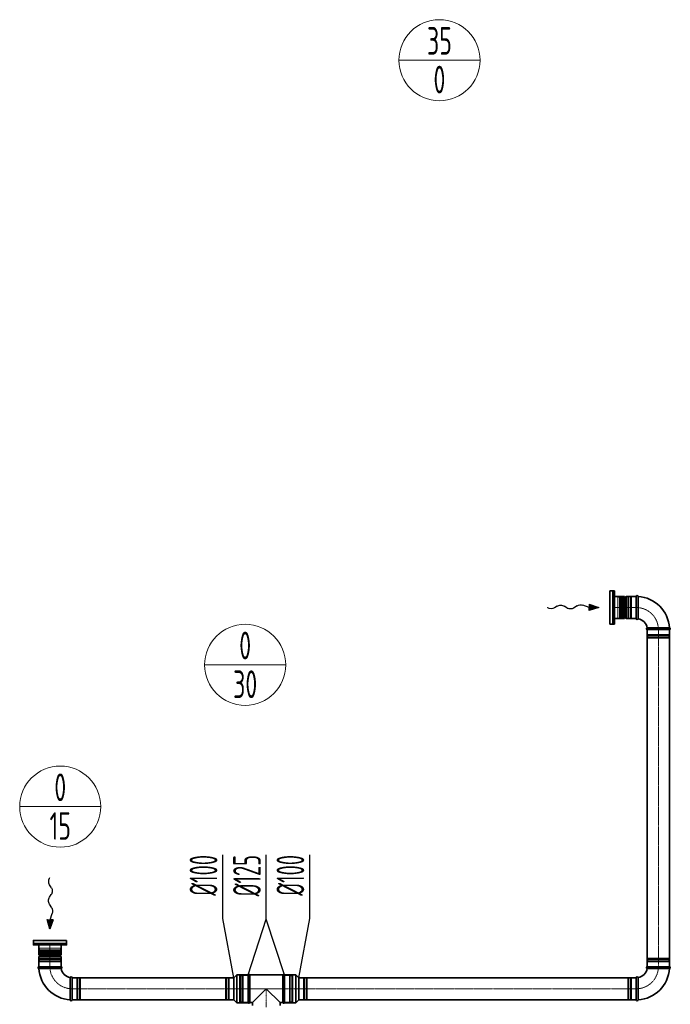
# Model space of a CAD drawing. Header units: millimetres. Extents: x 15940 to 92175, y -24684 to 227664.
# Tile 39 of 132: x 50961 to 53903, y 1680 to 6133. Entities that reach past the tile are written whole.
import ezdxf
from ezdxf.enums import TextEntityAlignment as Align

# ---------------------------------------------------------------- set-up
doc = ezdxf.new("R2010")
doc.units = ezdxf.units.MM
doc.header["$LTSCALE"] = 0.05
for name, pattern in [('ACAD_ISO02W100', [15, 12, -3]), ('ACAD_ISO10W100', [18, 12, -3, 0, -3]), ('phl_thick', [0])]:
    doc.linetypes.add(name, pattern=pattern)
doc.layers.get('0').update_dxf_attribs({"lineweight": 5})
for name, color, linetype, lineweight in [('VZT_05 ETA (ODVOD) - OBRYS', 6, 'Continuous', 35), ('VZT_06 ETA (ODVOD) - OSA', 6, 'ACAD_ISO10W100', 5), ('VZT_30 DISTRIBUČNÍ PRVKY - OBRYS', 1, 'Continuous', 35), ('VZT_50 POPIS - OBECNE', 7, 'Continuous', 13), ('VZT_52 POPIS - DISTRIBUCE', 7, 'Continuous', 5), ('VZT_60_KOTY - DIMENZE', 7, 'Continuous', 5)]:
    doc.layers.add(name, color=color, linetype=linetype, lineweight=lineweight)
doc.layers.add('VZT_07 ETA (ODVOD) - NETISK', color=8, linetype='ACAD_ISO02W100', lineweight=5, plot=False)
doc.styles.add('EVORA_125', font='isocp.shx', dxfattribs={"width": 0.6, "height": 125})
doc.styles.add('JS', font='isocp.shx', dxfattribs={"width": 0.6, "height": 125})

msp = doc.modelspace()

# ---------------------------------------------------------------- linework, layer by layer
at = {"color": 8, "lineweight": 5}
for points in [[(53650.3, 3522.9), (53665.3, 3522.9), (53665.3, 3425.9), (53650.3, 3425.9)], [(53650.3, 3522.9), (53650.3, 3425.9)], [(53673.1, 3521.9), (53673.1, 3474.4)], [(53675.8, 3519.9), (53675.8, 3474.4)], [(53679.4, 3518.3), (53679.4, 3474.4)], [(53691.1, 3519.1), (53691.1, 3474.4)], [(53691.3, 3518.1), (53695.3, 3519.6), (53695.3, 3474.4)], [(53673.1, 3426.9), (53673.1, 3474.4)], [(53675.8, 3428.8), (53675.8, 3474.4)], [(53679.4, 3430.5), (53679.4, 3474.4)], [(53691.1, 3429.7), (53691.1, 3474.4)], [(53691.3, 3430.7), (53695.3, 3429.2), (53695.3, 3474.4)], [(51146.6, 1948.7), (51146.6, 1933.7), (51049.6, 1933.7), (51049.6, 1948.7)], [(51146.6, 1948.7), (51049.6, 1948.7)], [(51050.6, 1925.9), (51098.1, 1925.9)], [(51052.5, 1923.2), (51098.1, 1923.2)], [(51054.2, 1919.6), (51098.1, 1919.6)], [(51145.6, 1925.9), (51098.1, 1925.9)], [(51143.6, 1923.2), (51098.1, 1923.2)], [(51142, 1919.6), (51098.1, 1919.6)], [(51054.4, 1907.7), (51052.9, 1903.7), (51098.1, 1903.7)], [(51053.4, 1907.9), (51098.1, 1907.9)], [(51142.8, 1907.9), (51098.1, 1907.9)], [(51141.8, 1907.7), (51143.2, 1903.7), (51098.1, 1903.7)]]:
    msp.add_lwpolyline(points, dxfattribs=at)
for points in [[(53665.3, 3521.9), (53673.1, 3521.9, -0.291473), (53675.5, 3520.4, -0.291473)], [(53685.1, 3526.5), (53683.7, 3520.6, 0.058981), (53683.6, 3519.9), (53683.6, 3474.4)], [(53685.1, 3526.5), (53686.6, 3520.8, -0.060863), (53686.6, 3520.1), (53686.6, 3474.4)], [(53685.1, 3422.3), (53683.7, 3428.2, -0.058981), (53683.6, 3428.8), (53683.6, 3474.4)], [(53685.1, 3422.3), (53686.6, 3428, 0.060863), (53686.6, 3428.6), (53686.6, 3474.4)], [(53665.3, 3426.9), (53673.1, 3426.9, 0.291473), (53675.5, 3428.4, 0.291473)], [(51046, 1913.8), (51051.9, 1915.3, -0.058981), (51052.5, 1915.3), (51098.1, 1915.3)], [(51050.6, 1933.7), (51050.6, 1925.9, 0.291473), (51052.1, 1923.5, 0.291473)], [(51150.2, 1913.8), (51144.3, 1915.3, 0.058981), (51143.6, 1915.3), (51098.1, 1915.3)], [(51145.6, 1933.7), (51145.6, 1925.9, -0.291473), (51144.1, 1923.5, -0.291473)], [(51046, 1913.8), (51051.7, 1912.4, 0.060863), (51052.3, 1912.3), (51098.1, 1912.3)], [(51150.2, 1913.8), (51144.5, 1912.4, -0.060863), (51143.8, 1912.3), (51098.1, 1912.3)]]:
    msp.add_lwpolyline(points, format="xyb", dxfattribs=at)
for centre, radius, start, end in [((53679, 3522.1), 3.88, 207.4993, 276.6735), ((53685.8, 3510), 10.5, 59.7176, 127.8378), ((53679, 3426.6), 3.88, 83.3265, 152.5007), ((53685.8, 3438.7), 10.5, 232.1622, 300.2824), ((51062.4, 1913.2), 10.5, 142.1622, 210.2824), ((51050.3, 1920), 3.88, 353.3265, 62.5007), ((51145.8, 1920), 3.88, 117.4993, 186.6735), ((51133.7, 1913.2), 10.5, 329.7176, 37.8378)]:
    msp.add_arc(centre, radius, start, end, dxfattribs=at)
at = {"layer": 'VZT_05 ETA (ODVOD) - OBRYS'}
for p, q in [((53650.3, 3424.4), (53650.3, 3524.4)), ((53650.3, 3524.4), (53695.8, 3524.4)), ((53695.8, 3424.4), (53695.8, 3524.4)), ((53703.8, 3424.4), (53703.8, 3524.4)), ((53703.8, 3524.4), (53749.3, 3524.4)), ((53749.3, 3524.4), (53749.3, 3424.4)), ((53749.3, 3424.4), (53749.3, 3524.4)), ((53757.3, 3524.4), (53757.3, 3474.2)), ((53650.3, 3424.4), (53695.8, 3424.4)), ((53703.8, 3424.4), (53749.3, 3424.4)), ((53799.3, 3374.4), (53899.3, 3374.4)), ((53899.3, 3382.4), (53849.1, 3382.4)), ((51048.1, 1948.7), (51148.1, 1948.7)), ((51048.1, 1948.7), (51048.1, 1903.2)), ((51148.1, 1948.7), (51148.1, 1903.2)), ((51048.1, 1903.2), (51148.1, 1903.2)), ((51048.1, 1895.2), (51148.1, 1895.2)), ((51048.1, 1895.2), (51048.1, 1849.7)), ((51148.1, 1895.2), (51148.1, 1849.7)), ((51048.1, 1849.7), (51148.1, 1849.7)), ((51048.1, 1849.7), (51148.1, 1849.7)), ((51048.1, 1841.7), (51098.2, 1841.7)), ((53799.3, 1849.9), (53899.3, 1849.9)), ((53899.3, 1841.9), (53849.1, 1841.9)), ((51198.1, 1799.7), (51198.1, 1699.7)), ((51929.9, 1799.9), (51943.4, 1813.4)), ((51929.9, 1799.9), (51929.9, 1699.9)), ((51943.4, 1813.4), (51943.4, 1686.4)), ((51993.9, 1813.4), (51943.4, 1813.4)), ((51993.9, 1813.4), (51993.9, 1686.4)), ((51993.9, 1687.4), (51993.9, 1812.4)), ((52001.6, 1687.4), (52001.6, 1812.4)), ((52001.6, 1812.4), (52151.3, 1812.4)), ((52151.3, 1687.4), (52151.3, 1812.4)), ((52158.9, 1813.4), (52158.9, 1686.4)), ((52158.9, 1813.4), (52209.4, 1813.4)), ((52158.9, 1812.4), (52158.9, 1687.4)), ((52209.4, 1813.4), (52209.4, 1686.4)), ((52222.9, 1799.9), (52209.4, 1813.4)), ((52222.9, 1799.9), (52222.9, 1699.9)), ((53749.3, 1699.9), (53749.3, 1799.9)), ((51190.1, 1699.7), (51190.1, 1749.9)), ((52013.9, 1687.4), (52076.4, 1749.9)), ((52076.4, 1749.9), (52138.9, 1687.4)), ((53757.3, 1699.9), (53757.3, 1750.1)), ((51929.9, 1699.9), (51943.4, 1686.4)), ((52222.9, 1699.9), (52209.4, 1686.4)), ((51993.9, 1686.4), (51943.4, 1686.4)), ((52001.6, 1687.4), (52013.9, 1687.4)), ((52013.9, 1674.5), (52013.9, 1687.4)), ((52138.9, 1674.5), (52138.9, 1687.4)), ((52138.9, 1687.4), (52151.3, 1687.4)), ((52158.9, 1686.4), (52209.4, 1686.4))]:
    msp.add_line(p, q, dxfattribs=at)
for points in [[(53799.3, 3374.4), (53799.3, 1849.9)], [(53899.3, 3374.4), (53899.3, 1849.9)], [(51929.9, 1799.9), (51198.1, 1799.9)], [(53749.3, 1799.9), (52222.9, 1799.9)], [(51929.9, 1699.9), (51198.1, 1699.9)], [(53749.3, 1699.9), (52222.9, 1699.9)]]:
    msp.add_lwpolyline(points, dxfattribs=at)
for centre, radius, start, end in [((53699.8, 3524.4), 4, 180, 0), ((53753.3, 3524.4), 4, 0, 180), ((53749.3, 3374.4), 150, 3.0572, 86.9428), ((53699.8, 3424.4), 4, 0, 180), ((53753.3, 3424.4), 4, 180, 350.8522), ((53749.3, 3374.4), 50, 9.1478, 80.8522), ((53799.3, 3378.4), 4, 99.1478, 270), ((53899.3, 3378.4), 4, 270, 90), ((51048.1, 1899.2), 4, 270, 90), ((51148.1, 1899.2), 4, 90, 270), ((51048.1, 1845.7), 4, 90, 270), ((51198.1, 1849.7), 150, 183.0572, 266.9428), ((51148.1, 1845.7), 4, 279.1478, 90), ((51198.1, 1849.7), 50, 189.1478, 260.8522), ((53749.3, 1849.9), 50, 279.1478, 350.8522), ((53749.3, 1849.9), 150, 273.0572, 356.9428), ((53799.3, 1845.9), 4, 90, 260.8522), ((53899.3, 1845.9), 4, 270, 90), ((51194.1, 1799.7), 4, 0, 170.8522), ((51997.8, 1810.7), 4.17, 23.4678, 156.5322), ((52155.1, 1810.7), 4.17, 23.4678, 156.5322), ((53753.3, 1799.9), 4, 9.1478, 180), ((51194.1, 1699.7), 4, 180, 0), ((53753.3, 1699.9), 4, 180, 0), ((51997.8, 1689.1), 4.17, 203.4678, 336.5322), ((52155.1, 1689.1), 4.17, 203.4678, 336.5322)]:
    msp.add_arc(centre, radius, start, end, dxfattribs=at)
for points, knots in [([(53757.3, 3474.2), (53757.3, 3467.9), (53757.3, 3461.6), (53757.3, 3449.5), (53757.3, 3443.9), (53757.2, 3434.4), (53757.2, 3430.6), (53757.2, 3425.3), (53757.2, 3423.9), (53757.2, 3423.8), (53757.2, 3423.8), (53757.2, 3423.8)], [78.71119, 78.71119, 78.71119, 78.71119, 97.804615, 97.804615, 117.523893, 117.523893, 137.264303, 137.264303, 156.831737, 156.831737, 157.874915, 157.874915, 157.874915, 157.874915]), ([(53798.6, 3382.3), (53798.6, 3382.3), (53799.7, 3382.3), (53804.2, 3382.4), (53807.7, 3382.4), (53816.6, 3382.4), (53821.9, 3382.4), (53833.9, 3382.4), (53840.3, 3382.4), (53847.6, 3382.4), (53848.4, 3382.4), (53849.1, 3382.4)], [157.874915, 157.874915, 157.874915, 157.874915, 176.103874, 176.103874, 195.460379, 195.460379, 215.101284, 215.101284, 234.82164, 234.82164, 237.034743, 237.034743, 237.034743, 237.034743]), ([(51098.2, 1841.7), (51104.6, 1841.7), (51110.9, 1841.7), (51123, 1841.7), (51128.6, 1841.7), (51138, 1841.8), (51141.9, 1841.8), (51147.1, 1841.8), (51148.6, 1841.8), (51148.7, 1841.8), (51148.7, 1841.8), (51148.7, 1841.8)], [78.71119, 78.71119, 78.71119, 78.71119, 97.804615, 97.804615, 117.523893, 117.523893, 137.264303, 137.264303, 156.831737, 156.831737, 157.874915, 157.874915, 157.874915, 157.874915]), ([(53798.6, 1841.9), (53798.6, 1841.9), (53799.7, 1841.9), (53804.2, 1841.9), (53807.7, 1841.9), (53816.6, 1841.9), (53821.9, 1841.9), (53833.9, 1841.9), (53840.3, 1841.9), (53847.6, 1841.9), (53848.4, 1841.9), (53849.1, 1841.9)], [157.874915, 157.874915, 157.874915, 157.874915, 176.103874, 176.103874, 195.460379, 195.460379, 215.101284, 215.101284, 234.82164, 234.82164, 237.034743, 237.034743, 237.034743, 237.034743]), ([(51190.1, 1800.4), (51190.1, 1800.4), (51190.1, 1799.2), (51190.1, 1794.8), (51190.1, 1791.3), (51190.1, 1782.4), (51190.1, 1777), (51190.1, 1765.1), (51190.1, 1758.7), (51190.1, 1751.4), (51190.1, 1750.6), (51190.1, 1749.9)], [157.874915, 157.874915, 157.874915, 157.874915, 176.103874, 176.103874, 195.460379, 195.460379, 215.101284, 215.101284, 234.82164, 234.82164, 237.034743, 237.034743, 237.034743, 237.034743]), ([(53757.3, 1750.1), (53757.3, 1756.4), (53757.3, 1762.7), (53757.3, 1774.8), (53757.3, 1780.4), (53757.2, 1789.9), (53757.2, 1793.7), (53757.2, 1798.9), (53757.2, 1800.4), (53757.2, 1800.5), (53757.2, 1800.5), (53757.2, 1800.5)], [78.71119, 78.71119, 78.71119, 78.71119, 97.804615, 97.804615, 117.523893, 117.523893, 137.264303, 137.264303, 156.831737, 156.831737, 157.874915, 157.874915, 157.874915, 157.874915])]:
    msp.add_open_spline(points, degree=3, knots=knots, dxfattribs=at)
at = {"layer": 'VZT_06 ETA (ODVOD) - OSA'}
for points in [[(53650.3, 3474.4), (53749.3, 3474.4)], [(51098.1, 1948.7), (51098.1, 1849.7)]]:
    msp.add_lwpolyline(points, dxfattribs=at)
at = {"layer": 'VZT_06 ETA (ODVOD) - OSA', "ltscale": 0.3}
for points in [[(53849.3, 3374.4), (53849.3, 3374.4, 0.414214), (53749.3, 3474.4), (53749.3, 3474.4)], [(51198.1, 1749.7), (51198.1, 1749.7, -0.414214), (51098.1, 1849.7), (51098.1, 1849.7)], [(53849.3, 1849.9), (53849.3, 1849.9, -0.414214), (53749.3, 1749.9), (53749.3, 1749.9)]]:
    msp.add_lwpolyline(points, format="xyb", dxfattribs=at)
at = {"layer": 'VZT_06 ETA (ODVOD) - OSA', "ltscale": 5}
for points in [[(53849.3, 1849.9), (53849.3, 3374.4)], [(51198.1, 1749.9), (51929.9, 1749.9)], [(52222.9, 1749.9), (53749.3, 1749.9)]]:
    msp.add_lwpolyline(points, dxfattribs=at)
at = {"layer": 'VZT_06 ETA (ODVOD) - OSA', "ltscale": 0.3}
for points in [[(51993.9, 1749.9), (51929.9, 1749.9)], [(52076.4, 1666.9), (52076.4, 1749.9)], [(52158.9, 1749.9), (52222.9, 1749.9)]]:
    msp.add_lwpolyline(points, dxfattribs=at)
at = {"layer": 'VZT_07 ETA (ODVOD) - NETISK', "ltscale": 0.4}
for p, q in [((53711.3, 3523.4), (53711.3, 3425.4)), ((53715.3, 3523.4), (53711.3, 3523.4)), ((53715.3, 3523.4), (53715.3, 3425.4)), ((53715.8, 3522.4), (53715.3, 3522.4)), ((53715.8, 3524.4), (53715.8, 3424.4)), ((53716.3, 3524.4), (53715.8, 3524.4)), ((53716.3, 3524.4), (53716.3, 3424.4)), ((53723.3, 3522.4), (53716.3, 3522.4)), ((53723.3, 3524.4), (53723.3, 3424.4)), ((53723.8, 3524.4), (53723.3, 3524.4)), ((53723.8, 3524.4), (53723.8, 3424.4)), ((53727.3, 3522.4), (53723.8, 3522.4)), ((53727.3, 3523.4), (53727.3, 3425.4)), ((53749.3, 3523.4), (53727.3, 3523.4)), ((53715.3, 3425.4), (53711.3, 3425.4)), ((53715.8, 3426.4), (53715.3, 3426.4)), ((53716.3, 3424.4), (53715.8, 3424.4)), ((53723.3, 3426.4), (53716.3, 3426.4)), ((53723.8, 3424.4), (53723.3, 3424.4)), ((53727.3, 3426.4), (53723.8, 3426.4)), ((53749.3, 3425.4), (53727.3, 3425.4)), ((53899.3, 3348.9), (53799.3, 3348.9)), ((53799.3, 3348.4), (53799.3, 3348.9)), ((53899.3, 3348.4), (53799.3, 3348.4)), ((53899.3, 3341.4), (53799.3, 3341.4)), ((53799.3, 3340.9), (53799.3, 3341.4)), ((53899.3, 3340.9), (53799.3, 3340.9)), ((53800.3, 3352.4), (53800.3, 3374.4)), ((53898.3, 3352.4), (53800.3, 3352.4)), ((53898.3, 3340.4), (53800.3, 3340.4)), ((53800.3, 3336.4), (53800.3, 3340.4)), ((53801.3, 3348.9), (53801.3, 3352.4)), ((53801.3, 3341.4), (53801.3, 3348.4)), ((53801.3, 3340.4), (53801.3, 3340.9)), ((53897.3, 3348.9), (53897.3, 3352.4)), ((53897.3, 3341.4), (53897.3, 3348.4)), ((53897.3, 3340.4), (53897.3, 3340.9)), ((53898.3, 3352.4), (53898.3, 3374.4)), ((53898.3, 3336.4), (53898.3, 3340.4)), ((53899.3, 3348.4), (53899.3, 3348.9)), ((53899.3, 3340.9), (53899.3, 3341.4)), ((53898.3, 3336.4), (53800.3, 3336.4)), ((51048.1, 1883.2), (51148.1, 1883.2)), ((51048.1, 1882.7), (51048.1, 1883.2)), ((51048.1, 1882.7), (51148.1, 1882.7)), ((51048.1, 1875.7), (51148.1, 1875.7)), ((51048.1, 1875.2), (51048.1, 1875.7)), ((51048.1, 1875.2), (51148.1, 1875.2)), ((51049.1, 1887.7), (51147.1, 1887.7)), ((51049.1, 1883.7), (51049.1, 1887.7)), ((51049.1, 1883.7), (51147.1, 1883.7)), ((51049.1, 1871.7), (51147.1, 1871.7)), ((51049.1, 1849.7), (51049.1, 1871.7)), ((51050.1, 1883.2), (51050.1, 1883.7)), ((51050.1, 1875.7), (51050.1, 1882.7)), ((51050.1, 1871.7), (51050.1, 1875.2)), ((51146.1, 1883.2), (51146.1, 1883.7)), ((51146.1, 1875.7), (51146.1, 1882.7)), ((51146.1, 1871.7), (51146.1, 1875.2)), ((51147.1, 1883.7), (51147.1, 1887.7)), ((51147.1, 1849.7), (51147.1, 1871.7)), ((51148.1, 1882.7), (51148.1, 1883.2)), ((51148.1, 1875.2), (51148.1, 1875.7)), ((53899.3, 1883.4), (53799.3, 1883.4)), ((53799.3, 1883.4), (53799.3, 1882.9)), ((53899.3, 1882.9), (53799.3, 1882.9)), ((53899.3, 1875.9), (53799.3, 1875.9)), ((53799.3, 1875.9), (53799.3, 1875.4)), ((53899.3, 1875.4), (53799.3, 1875.4)), ((53898.3, 1887.9), (53800.3, 1887.9)), ((53800.3, 1887.9), (53800.3, 1883.9)), ((53898.3, 1883.9), (53800.3, 1883.9)), ((53898.3, 1871.9), (53800.3, 1871.9)), ((53800.3, 1871.9), (53800.3, 1849.9)), ((53801.3, 1883.9), (53801.3, 1883.4)), ((53801.3, 1882.9), (53801.3, 1875.9)), ((53801.3, 1875.4), (53801.3, 1871.9)), ((53897.3, 1883.9), (53897.3, 1883.4)), ((53897.3, 1882.9), (53897.3, 1875.9)), ((53897.3, 1875.4), (53897.3, 1871.9)), ((53898.3, 1887.9), (53898.3, 1883.9)), ((53898.3, 1871.9), (53898.3, 1849.9)), ((53899.3, 1883.4), (53899.3, 1882.9)), ((53899.3, 1875.9), (53899.3, 1875.4)), ((51220.1, 1798.7), (51198.1, 1798.7)), ((51220.1, 1700.7), (51220.1, 1798.7)), ((51223.6, 1797.7), (51220.1, 1797.7)), ((51223.6, 1699.7), (51223.6, 1799.7)), ((51224.1, 1799.7), (51223.6, 1799.7)), ((51224.1, 1699.7), (51224.1, 1799.7)), ((51231.1, 1797.7), (51224.1, 1797.7)), ((51231.1, 1699.7), (51231.1, 1799.7)), ((51231.6, 1799.7), (51231.1, 1799.7)), ((51231.6, 1699.7), (51231.6, 1799.7)), ((51232.1, 1797.7), (51231.6, 1797.7)), ((51232.1, 1700.7), (51232.1, 1798.7)), ((51236.1, 1798.7), (51232.1, 1798.7)), ((51236.1, 1700.7), (51236.1, 1798.7)), ((51891.9, 1700.9), (51891.9, 1798.9)), ((51891.9, 1798.9), (51895.9, 1798.9)), ((51895.9, 1700.9), (51895.9, 1798.9)), ((51895.9, 1797.9), (51896.4, 1797.9)), ((51896.4, 1699.9), (51896.4, 1799.9)), ((51896.4, 1799.9), (51896.9, 1799.9)), ((51896.9, 1699.9), (51896.9, 1799.9)), ((51896.9, 1797.9), (51903.9, 1797.9)), ((51903.9, 1699.9), (51903.9, 1799.9)), ((51903.9, 1799.9), (51904.4, 1799.9)), ((51904.4, 1699.9), (51904.4, 1799.9)), ((51904.4, 1797.9), (51907.9, 1797.9)), ((51907.9, 1700.9), (51907.9, 1798.9)), ((51907.9, 1798.9), (51929.9, 1798.9)), ((51955.9, 1689.9), (51955.9, 1809.9)), ((51959.9, 1809.9), (51955.9, 1809.9)), ((51959.9, 1689.9), (51959.9, 1809.9)), ((51960.4, 1808.9), (51959.9, 1808.9)), ((51960.4, 1688.9), (51960.4, 1810.9)), ((51960.9, 1810.9), (51960.4, 1810.9)), ((51960.9, 1688.9), (51960.9, 1810.9)), ((51967.9, 1808.9), (51960.9, 1808.9)), ((51967.9, 1688.9), (51967.9, 1810.9)), ((51968.4, 1810.9), (51967.9, 1810.9)), ((51968.4, 1688.9), (51968.4, 1810.9)), ((51971.9, 1808.9), (51968.4, 1808.9)), ((51971.9, 1689.9), (51971.9, 1809.9)), ((51993.9, 1809.9), (51971.9, 1809.9)), ((52180.9, 1809.9), (52158.9, 1809.9)), ((52180.9, 1689.9), (52180.9, 1809.9)), ((52184.4, 1808.9), (52180.9, 1808.9)), ((52184.4, 1688.9), (52184.4, 1810.9)), ((52184.9, 1810.9), (52184.4, 1810.9)), ((52184.9, 1688.9), (52184.9, 1810.9)), ((52191.9, 1808.9), (52184.9, 1808.9)), ((52191.9, 1688.9), (52191.9, 1810.9)), ((52192.4, 1810.9), (52191.9, 1810.9)), ((52192.4, 1688.9), (52192.4, 1810.9)), ((52192.9, 1808.9), (52192.4, 1808.9)), ((52192.9, 1689.9), (52192.9, 1809.9)), ((52196.9, 1809.9), (52192.9, 1809.9)), ((52196.9, 1689.9), (52196.9, 1809.9)), ((52244.9, 1798.9), (52222.9, 1798.9)), ((52244.9, 1700.9), (52244.9, 1798.9)), ((52248.4, 1797.9), (52244.9, 1797.9)), ((52248.4, 1699.9), (52248.4, 1799.9)), ((52248.9, 1799.9), (52248.4, 1799.9)), ((52248.9, 1699.9), (52248.9, 1799.9)), ((52255.9, 1797.9), (52248.9, 1797.9)), ((52255.9, 1699.9), (52255.9, 1799.9)), ((52256.4, 1799.9), (52255.9, 1799.9)), ((52256.4, 1699.9), (52256.4, 1799.9)), ((52256.9, 1797.9), (52256.4, 1797.9)), ((52256.9, 1700.9), (52256.9, 1798.9)), ((52260.9, 1798.9), (52256.9, 1798.9)), ((52260.9, 1700.9), (52260.9, 1798.9)), ((53711.3, 1700.9), (53711.3, 1798.9)), ((53715.3, 1798.9), (53711.3, 1798.9)), ((53715.3, 1700.9), (53715.3, 1798.9)), ((53715.8, 1797.9), (53715.3, 1797.9)), ((53715.8, 1699.9), (53715.8, 1799.9)), ((53716.3, 1799.9), (53715.8, 1799.9)), ((53716.3, 1699.9), (53716.3, 1799.9)), ((53723.3, 1797.9), (53716.3, 1797.9)), ((53723.3, 1699.9), (53723.3, 1799.9)), ((53723.8, 1799.9), (53723.3, 1799.9)), ((53723.8, 1699.9), (53723.8, 1799.9)), ((53727.3, 1797.9), (53723.8, 1797.9)), ((53727.3, 1700.9), (53727.3, 1798.9)), ((53749.3, 1798.9), (53727.3, 1798.9)), ((51220.1, 1700.7), (51198.1, 1700.7)), ((51223.6, 1701.7), (51220.1, 1701.7)), ((51224.1, 1699.7), (51223.6, 1699.7)), ((51231.1, 1701.7), (51224.1, 1701.7)), ((51231.6, 1699.7), (51231.1, 1699.7)), ((51232.1, 1701.7), (51231.6, 1701.7)), ((51236.1, 1700.7), (51232.1, 1700.7)), ((51891.9, 1700.9), (51895.9, 1700.9)), ((51895.9, 1701.9), (51896.4, 1701.9)), ((51896.4, 1699.9), (51896.9, 1699.9)), ((51896.9, 1701.9), (51903.9, 1701.9)), ((51903.9, 1699.9), (51904.4, 1699.9)), ((51904.4, 1701.9), (51907.9, 1701.9)), ((51907.9, 1700.9), (51929.9, 1700.9)), ((52244.9, 1700.9), (52222.9, 1700.9)), ((52248.4, 1701.9), (52244.9, 1701.9)), ((52248.9, 1699.9), (52248.4, 1699.9)), ((52255.9, 1701.9), (52248.9, 1701.9)), ((52256.4, 1699.9), (52255.9, 1699.9)), ((52256.9, 1701.9), (52256.4, 1701.9)), ((52260.9, 1700.9), (52256.9, 1700.9)), ((53715.3, 1700.9), (53711.3, 1700.9)), ((53715.8, 1701.9), (53715.3, 1701.9)), ((53716.3, 1699.9), (53715.8, 1699.9)), ((53723.3, 1701.9), (53716.3, 1701.9)), ((53723.8, 1699.9), (53723.3, 1699.9)), ((53727.3, 1701.9), (53723.8, 1701.9)), ((53749.3, 1700.9), (53727.3, 1700.9)), ((51959.9, 1689.9), (51955.9, 1689.9)), ((51960.4, 1690.9), (51959.9, 1690.9)), ((51960.9, 1688.9), (51960.4, 1688.9)), ((51967.9, 1690.9), (51960.9, 1690.9)), ((51968.4, 1688.9), (51967.9, 1688.9)), ((51971.9, 1690.9), (51968.4, 1690.9)), ((51993.9, 1689.9), (51971.9, 1689.9)), ((52180.9, 1689.9), (52158.9, 1689.9)), ((52184.4, 1690.9), (52180.9, 1690.9)), ((52184.9, 1688.9), (52184.4, 1688.9)), ((52191.9, 1690.9), (52184.9, 1690.9)), ((52192.4, 1688.9), (52191.9, 1688.9)), ((52192.9, 1690.9), (52192.4, 1690.9)), ((52196.9, 1689.9), (52192.9, 1689.9))]:
    msp.add_line(p, q, dxfattribs=at)
msp.add_lwpolyline([(51993.9, 1749.9), (52158.9, 1749.9)], dxfattribs=at)
at = {"layer": 'VZT_30 DISTRIBUČNÍ PRVKY - OBRYS'}
for points in [[(53630.3, 3549.4), (53630.3, 3399.4), (53650.3, 3399.4), (53650.3, 3549.4)], [(51173.1, 1968.7), (51023.1, 1968.7), (51023.1, 1948.7), (51173.1, 1948.7)]]:
    msp.add_lwpolyline(points, close=True, dxfattribs=at)
for points in [[(53643.5, 3399.4), (53643.5, 3549.4)], [(51023.1, 1955.5), (51173.1, 1955.5)]]:
    msp.add_lwpolyline(points, dxfattribs=at)
at = {"layer": 'VZT_50 POPIS - OBECNE'}
for p, q in [((53348.9, 3472.5), (53345.9, 3474.4)), ((51096.2, 2250.1), (51098.1, 2253.1))]:
    msp.add_line(p, q, dxfattribs=at)
at = {"layer": 'VZT_50 POPIS - OBECNE', "color": 0, "lineweight": -2}
for p, q in [((53392, 3480.8), (53379.1, 3472.6)), ((53434.9, 3472.4), (53423, 3480.4)), ((53482.4, 3482.4), (53465.9, 3472)), ((53536.5, 3475), (53507.9, 3484.7)), ((53536.3, 3461), (53536.5, 3475)), ((53579.5, 3474.4), (53536.3, 3461)), ((53536.7, 3488.9), (53536.5, 3475)), ((53536.7, 3488.9), (53579.5, 3474.4)), ((51104.5, 2206.9), (51096.3, 2219.9)), ((51096.1, 2164), (51104.1, 2176)), ((51106.1, 2116.6), (51095.7, 2133.1)), ((51098.1, 2019.5), (51084.7, 2062.7)), ((51084.7, 2062.7), (51098.7, 2062.5)), ((51112.6, 2062.3), (51098.1, 2019.5)), ((51098.7, 2062.5), (51108.4, 2091.1)), ((51112.6, 2062.3), (51098.7, 2062.5))]:
    msp.add_line(p, q, dxfattribs=at)
at = {"layer": 'VZT_50 POPIS - OBECNE', "color": 0, "lineweight": -2, "extrusion": (0, 0, -1)}
for centre, major_axis, start_param, end_param in [((53407.4, 3471.3), (21.5, -0.3), 3.908129, 5.516649), ((53497.8, 3472.9), (21.5, -0.3), 3.908129, 5.191299), ((53363.7, 3482.2), (21.5, -0.3), 0.766537, 2.320574), ((53450.6, 3481.5), (21.5, -0.3), 0.766537, 2.375056), ((51105.9, 2235.3), (-0.3, -21.5), 0.766537, 2.320574), ((51095, 2191.6), (-0.3, -21.5), 3.908129, 5.516649), ((51105.2, 2148.4), (-0.3, -21.5), 0.766537, 2.375056), ((51096.6, 2101.2), (-0.3, -21.5), 3.908129, 5.191299)]:
    msp.add_ellipse(centre, major_axis=major_axis, ratio=0.625, start_param=start_param, end_param=end_param, dxfattribs=at)
at = {"layer": 'VZT_50 POPIS - OBECNE', "color": 0, "lineweight": -2}
for points in [[(53536.7, 3488.9), (53536.3, 3461), (53579.5, 3474.4)], [(51112.6, 2062.3), (51084.7, 2062.7), (51098.1, 2019.5)]]:
    msp.add_solid(points, dxfattribs=at)
at = {"layer": 'VZT_52 POPIS - DISTRIBUCE'}
for p, q in [((52675.9, 5949.7), (53042.6, 5949.7)), ((51797.5, 3215), (52164.2, 3215)), ((50961.2, 2573.7), (51328, 2573.7))]:
    msp.add_line(p, q, dxfattribs=at)
for centre in [(52859.3, 5949.7), (51980.8, 3215), (51144.6, 2573.7)]:
    msp.add_circle(centre, 183.4, dxfattribs=at)
at = {"layer": 'VZT_60_KOTY - DIMENZE', "linetype": 'ByBlock', "lineweight": -2}
for p, q in [((51879.9, 2067.6), (51879.9, 2117.6)), ((52076.4, 2064.5), (52076.4, 2114.5)), ((52272.9, 2067.6), (52272.9, 2117.6))]:
    msp.add_line(p, q, dxfattribs=at)
for points in [[(51879.9, 2117.6), (51879.9, 2355.1)], [(52076.4, 2114.5), (52076.4, 2355.1)], [(52272.9, 2117.6), (52272.9, 2355.1)], [(51929.9, 1799.9), (51879.9, 2067.6)], [(51993.9, 1813.4), (52076.4, 2064.5)], [(52158.9, 1813.4), (52076.4, 2064.5)], [(52222.9, 1799.9), (52272.9, 2067.6)]]:
    msp.add_lwpolyline(points, dxfattribs=at)

# ---------------------------------------------------------------- texts
at = {"layer": 'VZT_52 POPIS - DISTRIBUCE', "ltscale": 50, "style": 'JS', "width": 0.7}
for s, p in [('35', (52859.3, 6037.2)), ('0', (52859.3, 5862.2)), ('0', (51980.8, 3302.5)), ('30', (51980.8, 3127.5)), ('0', (51144.6, 2661.2)), ('15', (51144.6, 2486.2))]:
    msp.add_text(s, height=125, dxfattribs=at).set_placement(p, align=Align.MIDDLE_CENTER)
at = {"layer": 'VZT_60_KOTY - DIMENZE', "linetype": 'phl_thick', "char_height": 125, "attachment_point": 3, "rotation": 90, "style": 'EVORA_125'}
for s, insert in [('%%C100', (51729.9, 2355.1)), ('%%C125', (51926.4, 2355.1)), ('%%C100', (52122.9, 2355.1))]:
    msp.add_mtext(s, dxfattribs=dict(at, insert=insert))

doc.saveas('drawing.dxf')
